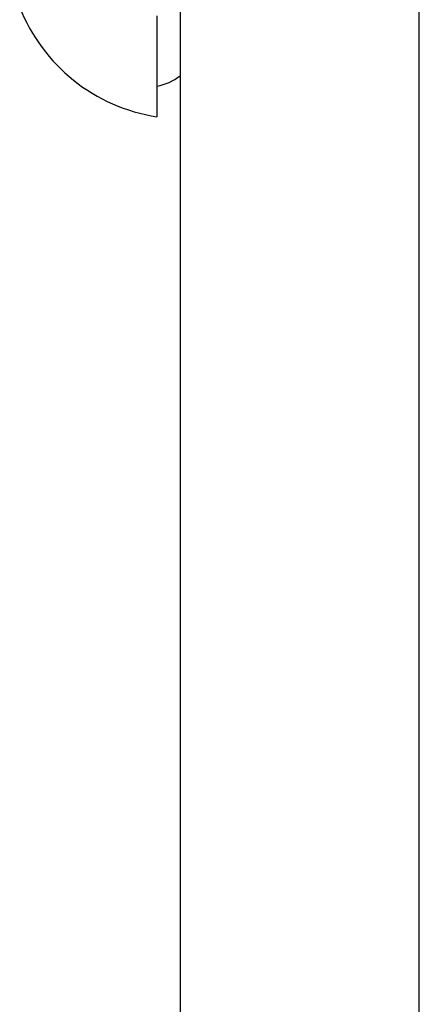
# Model space of a CAD drawing. Header units: inches. Extents: x 10 to 196, y 10 to 109.
# Tile 224 of 239: x 96.135 to 96.404, y 46.156 to 46.82. Entities that reach past the tile are written whole.
import ezdxf

# ---------------------------------------------------------------- set-up
doc = ezdxf.new("R2010")
doc.units = ezdxf.units.IN
doc.header["$MEASUREMENT"] = 0
doc.layers.add('Visible Edges(ANSI)', color=7, linetype='Continuous', lineweight=25)
doc.layers.add('Visible Tangent Edges(ANSI)', color=7, linetype='Continuous', lineweight=25)

msp = doc.modelspace()

# ---------------------------------------------------------------- linework, layer by layer
at = {"layer": 'Visible Edges(ANSI)'}
for p, q in [((96.24308, 77.08502), (96.24308, 17.60402)), ((96.22733, 46.82253), (96.22733, 46.75447))]:
    msp.add_line(p, q, dxfattribs=at)
for centre, radius, start, end in [((96.245, 46.87125), 0.11811, 201.25051, 261.39905), ((96.21946, 46.81352), 0.03937, 281.53696, 306.8699)]:
    msp.add_arc(centre, radius, start, end, dxfattribs=at)
at = {"layer": 'Visible Tangent Edges(ANSI)'}
msp.add_line((96.40408, 17.60402), (96.40408, 77.08502), dxfattribs=at)

doc.saveas('drawing.dxf')
